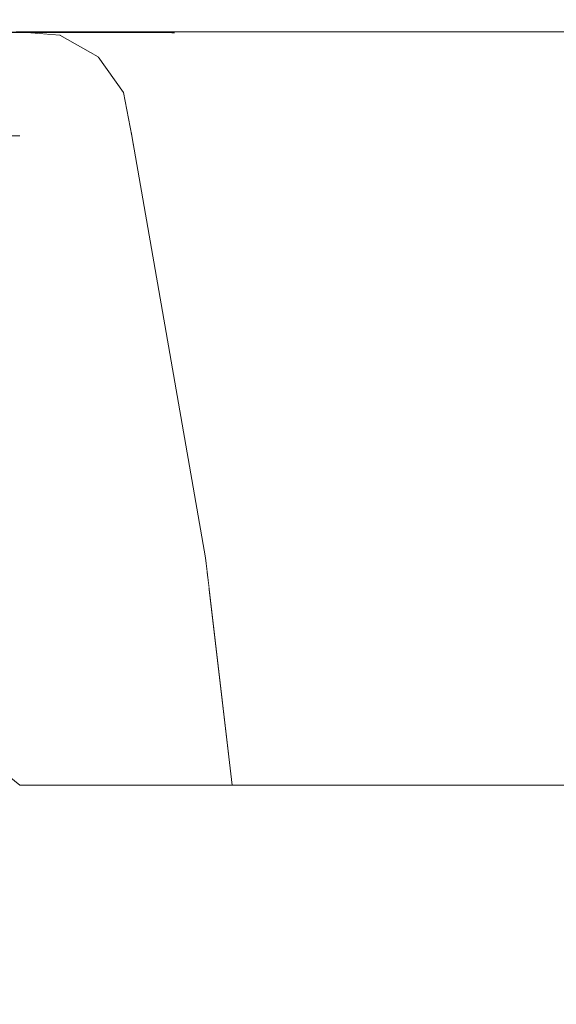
# Model space of a CAD drawing. Header units: millimetres. Extents: x 58537 to 97688, y -8921 to 14216.
# Tile 167 of 189: x 68663 to 68685, y 6590 to 6630. Entities that reach past the tile are written whole.
import ezdxf

# ---------------------------------------------------------------- set-up
doc = ezdxf.new("R2010")
doc.units = ezdxf.units.MM
doc.header["$MEASUREMENT"] = 0
doc.linetypes.add('Wipeout_Contour', pattern=[1000, 0, -1000])
doc.layers.add('Nowe_A-Armatura', color=7, linetype='Continuous')
doc.layers.add('Nowe_A-Wymiary-Zewnętrzne', color=7, linetype='Continuous')
doc.layers.add('Nowe_A-Armatura_Nr_pióra__1', color=7, linetype='Continuous', lineweight=13)
doc.layers.add('Nowe_A-Wymiary-Zewnętrzne_Nr_pióra__46', color=5, linetype='Continuous', lineweight=15)
doc.layers.add('Nowe_A-Wymiary-Zewnętrzne_Nr_pióra__45', color=7, linetype='Continuous', lineweight=15, true_color=0x40a5ff)
doc.layers.add('Nowe_A-Wymiary-Zewnętrzne_Nr_pióra__85', color=7, linetype='Continuous', lineweight=13, true_color=0x80c2ff)
doc.styles.add('STYL_AUTOMATYCZNY_2', font='arial.ttf')
doc.dimstyles.new('STYL_AUTOMATYCZNY__1', dxfattribs={"dimtxt": 125, "dimasz": 47.5, "dimexe": 0.18, "dimexo": 20, "dimgap": 0, "dimtad": 1, "dimdec": 1, "dimlfac": 0.1, "dimzin": 0, "dimdsep": 46, "dimtxsty": 'STYL_AUTOMATYCZNY_2', "dimblk": 'ARROWHEAD_11', "dimblk1": 'ARROWHEAD_11', "dimblk2": 'ARROWHEAD_11', "dimcen": 0.09, "dimclrd": 256, "dimclre": 256, "dimclrt": 5, "dimadec": 1, "dimazin": 0, "dimtfac": 1, "dimtdec": 4, "dimtmove": 0, "dimatfit": 3, "dimfxl": 0, "dimtolj": 1, "dimtzin": 0, "dimarcsym": 0})

# ---------------------------------------------------------------- blocks, each defined once
blk = doc.blocks.new('ElemPrzekroju_255')
at = {"color": 254, "linetype": 'Wipeout_Contour', "lineweight": 0, "ltscale": 206962.683622}
blk.add_wipeout([(68669.13, 6629.96), (68667.225, 6629.961), (68668.5, 6629.85)], dxfattribs=at).dxf.layer = 'Nowe_A-Armatura'
at = {"color": 254, "linetype": 'Wipeout_Contour', "lineweight": 0, "ltscale": 207011.03154}
blk.add_wipeout([(68680.635, 6629.998), (68682.049, 6629.85), (68690.212, 6629.998)], dxfattribs=at).dxf.layer = 'Nowe_A-Armatura'
at = {"color": 254, "linetype": 'Wipeout_Contour', "lineweight": 0, "ltscale": 206957.930866}
blk.add_wipeout([(68666.908, 6629.961), (68665.943, 6629.962), (68667.28, 6629.85)], dxfattribs=at).dxf.layer = 'Nowe_A-Armatura'
at = {"color": 254, "linetype": 'Wipeout_Contour', "lineweight": 0, "ltscale": 206966.518653}
blk.add_wipeout([(68668.5, 6629.85), (68670.79, 6629.85), (68669.13, 6629.96)], dxfattribs=at).dxf.layer = 'Nowe_A-Armatura'
at = {"color": 254, "linetype": 'Wipeout_Contour', "lineweight": 0, "ltscale": 206987.325652}
blk.add_wipeout([(68673.506, 6629.998), (68675.09, 6629.85), (68680.561, 6629.998)], dxfattribs=at).dxf.layer = 'Nowe_A-Armatura'
at = {"color": 254, "linetype": 'Wipeout_Contour', "lineweight": 0, "ltscale": 276030.209412}
blk.add_wipeout([(68682.049, 6629.85), (68691.48, 6629.85), (68690.312, 6629.998), (68690.212, 6629.998)], dxfattribs=at).dxf.layer = 'Nowe_A-Armatura'
at = {"color": 254, "linetype": 'Wipeout_Contour', "lineweight": 0, "ltscale": 206967.02794}
blk.add_wipeout([(68670.79, 6629.85), (68668.5, 6629.85), (68670.04, 6628.95)], dxfattribs=at).dxf.layer = 'Nowe_A-Armatura'
at = {"color": 254, "linetype": 'Wipeout_Contour', "lineweight": 0, "ltscale": 207015.192617}
blk.add_wipeout([(68682.049, 6629.85), (68683.689, 6628.95), (68691.48, 6629.85)], dxfattribs=at).dxf.layer = 'Nowe_A-Armatura'
at = {"color": 254, "linetype": 'Wipeout_Contour', "lineweight": 0, "ltscale": 275947.753564}
blk.add_wipeout([(68666.908, 6629.961), (68667.28, 6629.85), (68668.5, 6629.85), (68667.225, 6629.961)], dxfattribs=at).dxf.layer = 'Nowe_A-Armatura'
at = {"color": 254, "linetype": 'Wipeout_Contour', "lineweight": 0, "ltscale": 206971.035098}
blk.add_wipeout([(68670.04, 6628.95), (68672.36, 6628.95), (68670.79, 6629.85)], dxfattribs=at).dxf.layer = 'Nowe_A-Armatura'
at = {"color": 254, "linetype": 'Wipeout_Contour', "lineweight": 0, "ltscale": 275994.814559}
blk.add_wipeout([(68680.561, 6629.998), (68675.09, 6629.85), (68682.049, 6629.85), (68680.635, 6629.998)], dxfattribs=at).dxf.layer = 'Nowe_A-Armatura'
at = {"color": 254, "linetype": 'Wipeout_Contour', "lineweight": 0, "ltscale": 207025.086738}
blk.add_wipeout([(68683.689, 6628.95), (68692.85, 6628.95), (68691.48, 6629.85)], dxfattribs=at).dxf.layer = 'Nowe_A-Armatura'
at = {"color": 254, "linetype": 'Wipeout_Contour', "lineweight": 0, "ltscale": 206962.260446}
blk.add_wipeout([(68668.86, 6628.95), (68668.5, 6629.85), (68667.28, 6629.85)], dxfattribs=at).dxf.layer = 'Nowe_A-Armatura'
at = {"color": 254, "linetype": 'Wipeout_Contour', "lineweight": 0, "ltscale": 206991.957415}
blk.add_wipeout([(68675.09, 6629.85), (68676.81, 6628.95), (68682.049, 6629.85)], dxfattribs=at).dxf.layer = 'Nowe_A-Armatura'
at = {"color": 254, "linetype": 'Wipeout_Contour', "lineweight": 0, "ltscale": 206965.360986}
blk.add_wipeout([(68668.5, 6629.85), (68668.86, 6628.95), (68670.04, 6628.95)], dxfattribs=at).dxf.layer = 'Nowe_A-Armatura'
at = {"color": 254, "linetype": 'Wipeout_Contour', "lineweight": 0, "ltscale": 206999.822941}
blk.add_wipeout([(68682.049, 6629.85), (68676.81, 6628.95), (68683.689, 6628.95)], dxfattribs=at).dxf.layer = 'Nowe_A-Armatura'
at = {"color": 254, "linetype": 'Wipeout_Contour', "lineweight": 0, "ltscale": 275963.639133}
blk.add_wipeout([(68673.32, 6629.998), (68669.13, 6629.96), (68670.79, 6629.85), (68673.461, 6629.998)], dxfattribs=at).dxf.layer = 'Nowe_A-Armatura'
at = {"color": 254, "linetype": 'Wipeout_Contour', "lineweight": 0, "ltscale": 207019.208295}
blk.add_wipeout([(68683.689, 6628.95), (68684.999, 6627.47), (68692.85, 6628.95)], dxfattribs=at).dxf.layer = 'Nowe_A-Armatura'
at = {"color": 254, "linetype": 'Wipeout_Contour', "lineweight": 0, "ltscale": 275969.772278}
blk.add_wipeout([(68670.79, 6629.85), (68675.09, 6629.85), (68673.506, 6629.998), (68673.461, 6629.998)], dxfattribs=at).dxf.layer = 'Nowe_A-Armatura'
at = {"color": 254, "linetype": 'Wipeout_Contour', "lineweight": 0, "ltscale": 206996.364137}
blk.add_wipeout([(68676.81, 6628.95), (68678.139, 6627.47), (68683.689, 6628.95)], dxfattribs=at).dxf.layer = 'Nowe_A-Armatura'
at = {"color": 254, "linetype": 'Wipeout_Contour', "lineweight": 0, "ltscale": 206976.202654}
blk.add_wipeout([(68672.36, 6628.95), (68675.09, 6629.85), (68670.79, 6629.85)], dxfattribs=at).dxf.layer = 'Nowe_A-Armatura'
at = {"color": 254, "linetype": 'Wipeout_Contour', "lineweight": 0, "ltscale": 207003.665142}
blk.add_wipeout([(68683.689, 6628.95), (68678.14, 6627.47), (68684.999, 6627.47)], dxfattribs=at).dxf.layer = 'Nowe_A-Armatura'
at = {"color": 254, "linetype": 'Wipeout_Contour', "lineweight": 0, "ltscale": 206981.765014}
blk.add_wipeout([(68675.09, 6629.85), (68672.36, 6628.95), (68676.81, 6628.95)], dxfattribs=at).dxf.layer = 'Nowe_A-Armatura'
at = {"color": 254, "linetype": 'Wipeout_Contour', "lineweight": 0, "ltscale": 344926.918931}
blk.add_wipeout([(68662.69, 6629.998), (68659.922, 6629.966), (68669.13, 6629.96), (68673.32, 6629.998), (68664.893, 6629.998)], dxfattribs=at).dxf.layer = 'Nowe_A-Armatura'
at = {"color": 254, "linetype": 'Wipeout_Contour', "lineweight": 0, "ltscale": 206971.072406}
blk.add_wipeout([(68670.04, 6628.95), (68671.09, 6627.47), (68672.36, 6628.95)], dxfattribs=at).dxf.layer = 'Nowe_A-Armatura'
at = {"color": 254, "linetype": 'Wipeout_Contour', "lineweight": 0, "ltscale": 206952.580981}
blk.add_wipeout([(68664.119, 6629.963), (68665.5, 6629.85), (68665.192, 6629.962)], dxfattribs=at).dxf.layer = 'Nowe_A-Armatura'
at = {"color": 254, "linetype": 'Wipeout_Contour', "lineweight": 0, "ltscale": 206965.980356}
blk.add_wipeout([(68669.92, 6627.47), (68670.04, 6628.95), (68668.86, 6628.95)], dxfattribs=at).dxf.layer = 'Nowe_A-Armatura'
at = {"color": 254, "linetype": 'Wipeout_Contour', "lineweight": 0, "ltscale": 206974.191958}
blk.add_wipeout([(68671.09, 6627.47), (68673.49, 6627.47), (68672.36, 6628.95)], dxfattribs=at).dxf.layer = 'Nowe_A-Armatura'
at = {"color": 254, "linetype": 'Wipeout_Contour', "lineweight": 0, "ltscale": 206948.939974}
blk.add_wipeout([(68662.978, 6629.964), (68664.36, 6629.85), (68663.192, 6629.964)], dxfattribs=at).dxf.layer = 'Nowe_A-Armatura'
at = {"color": 254, "linetype": 'Wipeout_Contour', "lineweight": 0, "ltscale": 275941.081247}
blk.add_wipeout([(68665.192, 6629.962), (68665.5, 6629.85), (68666.92, 6629.85), (68665.55, 6629.962)], dxfattribs=at).dxf.layer = 'Nowe_A-Armatura'
at = {"color": 254, "linetype": 'Wipeout_Contour', "lineweight": 0, "ltscale": 206968.753831}
blk.add_wipeout([(68670.04, 6628.95), (68669.92, 6627.47), (68671.09, 6627.47)], dxfattribs=at).dxf.layer = 'Nowe_A-Armatura'
at = {"color": 254, "linetype": 'Wipeout_Contour', "lineweight": 0, "ltscale": 206980.397717}
blk.add_wipeout([(68673.49, 6627.47), (68676.81, 6628.95), (68672.36, 6628.95)], dxfattribs=at).dxf.layer = 'Nowe_A-Armatura'
at = {"color": 254, "linetype": 'Wipeout_Contour', "lineweight": 0, "ltscale": 275932.957865}
blk.add_wipeout([(68663.192, 6629.964), (68664.36, 6629.85), (68664.65, 6629.85), (68663.263, 6629.964)], dxfattribs=at).dxf.layer = 'Nowe_A-Armatura'
at = {"color": 254, "linetype": 'Wipeout_Contour', "lineweight": 0, "ltscale": 206957.018239}
blk.add_wipeout([(68667.08, 6628.95), (68666.92, 6629.85), (68665.5, 6629.85)], dxfattribs=at).dxf.layer = 'Nowe_A-Armatura'
at = {"color": 254, "linetype": 'Wipeout_Contour', "lineweight": 0, "ltscale": 206985.454813}
blk.add_wipeout([(68676.81, 6628.95), (68673.49, 6627.47), (68678.14, 6627.47)], dxfattribs=at).dxf.layer = 'Nowe_A-Armatura'
at = {"color": 254, "linetype": 'Wipeout_Contour', "lineweight": 0, "ltscale": 206953.212283}
blk.add_wipeout([(68664.65, 6629.85), (68664.36, 6629.85), (68665.95, 6628.95)], dxfattribs=at).dxf.layer = 'Nowe_A-Armatura'
at = {"color": 254, "linetype": 'Wipeout_Contour', "lineweight": 0, "ltscale": 206960.615548}
blk.add_wipeout([(68666.92, 6629.85), (68667.08, 6628.95), (68668.5, 6628.95)], dxfattribs=at).dxf.layer = 'Nowe_A-Armatura'
at = {"color": 254, "linetype": 'Wipeout_Contour', "lineweight": 0, "ltscale": 206954.253608}
blk.add_wipeout([(68666.23, 6628.95), (68664.65, 6629.85), (68665.95, 6628.95)], dxfattribs=at).dxf.layer = 'Nowe_A-Armatura'
at = {"color": 254, "linetype": 'Wipeout_Contour', "lineweight": 0, "ltscale": 206949.915578}
blk.add_wipeout([(68663.263, 6629.964), (68664.65, 6629.85), (68663.91, 6629.963)], dxfattribs=at).dxf.layer = 'Nowe_A-Armatura'
at = {"color": 254, "linetype": 'Wipeout_Contour', "lineweight": 0, "ltscale": 275935.910049}
blk.add_wipeout([(68663.91, 6629.963), (68664.65, 6629.85), (68665.5, 6629.85), (68664.119, 6629.963)], dxfattribs=at).dxf.layer = 'Nowe_A-Armatura'
at = {"color": 254, "linetype": 'Wipeout_Contour', "lineweight": 0, "ltscale": 275930.896712}
blk.add_wipeout([(68662.978, 6629.964), (68662.69, 6629.964), (68662.69, 6629.85), (68664.36, 6629.85)], dxfattribs=at).dxf.layer = 'Nowe_A-Armatura'
at = {"color": 254, "linetype": 'Wipeout_Contour', "lineweight": 0, "ltscale": 206954.271771}
blk.add_wipeout([(68664.65, 6629.85), (68666.23, 6628.95), (68665.5, 6629.85)], dxfattribs=at).dxf.layer = 'Nowe_A-Armatura'
at = {"color": 254, "linetype": 'Wipeout_Contour', "lineweight": 0, "ltscale": 206956.583534}
blk.add_wipeout([(68667.08, 6628.95), (68665.5, 6629.85), (68666.23, 6628.95)], dxfattribs=at).dxf.layer = 'Nowe_A-Armatura'
at = {"color": 254, "linetype": 'Wipeout_Contour', "lineweight": 0, "ltscale": 206956.629935}
blk.add_wipeout([(68665.851, 6629.962), (68665.55, 6629.962), (68666.92, 6629.85)], dxfattribs=at).dxf.layer = 'Nowe_A-Armatura'
at = {"color": 254, "linetype": 'Wipeout_Contour', "lineweight": 0, "ltscale": 206957.026135}
blk.add_wipeout([(68666.23, 6628.95), (68665.95, 6628.95), (68667.01, 6627.47)], dxfattribs=at).dxf.layer = 'Nowe_A-Armatura'
at = {"color": 254, "linetype": 'Wipeout_Contour', "lineweight": 0, "ltscale": 275943.475372}
blk.add_wipeout([(68665.943, 6629.962), (68665.851, 6629.962), (68666.92, 6629.85), (68667.28, 6629.85)], dxfattribs=at).dxf.layer = 'Nowe_A-Armatura'
at = {"color": 254, "linetype": 'Wipeout_Contour', "lineweight": 0, "ltscale": 206957.652139}
blk.add_wipeout([(68667.29, 6627.47), (68666.23, 6628.95), (68667.01, 6627.47)], dxfattribs=at).dxf.layer = 'Nowe_A-Armatura'
at = {"color": 254, "linetype": 'Wipeout_Contour', "lineweight": 0, "ltscale": 206957.894362}
blk.add_wipeout([(68666.23, 6628.95), (68667.29, 6627.47), (68667.08, 6628.95)], dxfattribs=at).dxf.layer = 'Nowe_A-Armatura'
at = {"color": 254, "linetype": 'Wipeout_Contour', "lineweight": 0, "ltscale": 206960.158227}
blk.add_wipeout([(68668.14, 6627.47), (68667.08, 6628.95), (68667.29, 6627.47)], dxfattribs=at).dxf.layer = 'Nowe_A-Armatura'
at = {"color": 254, "linetype": 'Wipeout_Contour', "lineweight": 0, "ltscale": 206960.87121}
blk.add_wipeout([(68667.28, 6629.85), (68666.92, 6629.85), (68668.5, 6628.95)], dxfattribs=at).dxf.layer = 'Nowe_A-Armatura'
at = {"color": 254, "linetype": 'Wipeout_Contour', "lineweight": 0, "ltscale": 206958.460649}
blk.add_wipeout([(68667.29, 6627.47), (68667.01, 6627.47), (68667.35, 6625.67)], dxfattribs=at).dxf.layer = 'Nowe_A-Armatura'
at = {"color": 254, "linetype": 'Wipeout_Contour', "lineweight": 0, "ltscale": 206962.077864}
blk.add_wipeout([(68668.86, 6628.95), (68667.28, 6629.85), (68668.5, 6628.95)], dxfattribs=at).dxf.layer = 'Nowe_A-Armatura'
at = {"color": 254, "linetype": 'Wipeout_Contour', "lineweight": 0, "ltscale": 206959.467863}
blk.add_wipeout([(68667.64, 6625.67), (68667.29, 6627.47), (68667.35, 6625.67)], dxfattribs=at).dxf.layer = 'Nowe_A-Armatura'
at = {"color": 254, "linetype": 'Wipeout_Contour', "lineweight": 0, "ltscale": 207158.745116}
blk.add_wipeout([(68662.69, 6630), (68664.893, 6629.998), (68873.559, 6630)], dxfattribs=at).dxf.layer = 'Nowe_A-Armatura'
at = {"color": 254, "linetype": 'Wipeout_Contour', "lineweight": 0, "ltscale": 206960.283941}
blk.add_wipeout([(68668.14, 6627.47), (68667.29, 6627.47), (68667.64, 6625.67)], dxfattribs=at).dxf.layer = 'Nowe_A-Armatura'
at = {"color": 254, "linetype": 'Wipeout_Contour', "lineweight": 0, "ltscale": 275915.003956}
blk.add_wipeout([(68662.69, 6630), (68656.1, 6630), (68656.1, 6629.921), (68662.546, 6629.997)], dxfattribs=at).dxf.layer = 'Nowe_A-Armatura'
at = {"color": 254, "linetype": 'Wipeout_Contour', "lineweight": 0, "ltscale": 206961.033782}
blk.add_wipeout([(68667.64, 6625.67), (68668.49, 6625.67), (68668.14, 6627.47)], dxfattribs=at).dxf.layer = 'Nowe_A-Armatura'
at = {"color": 254, "linetype": 'Wipeout_Contour', "lineweight": 0, "ltscale": 206961.386233}
blk.add_wipeout([(68670.73, 6608.12), (68667.35, 6625.67), (68670.42, 6608.12)], dxfattribs=at).dxf.layer = 'Nowe_A-Armatura'
at = {"color": 254, "linetype": 'Wipeout_Contour', "lineweight": 0, "ltscale": 206961.216966}
blk.add_wipeout([(68667.64, 6625.67), (68667.35, 6625.67), (68670.73, 6608.12)], dxfattribs=at).dxf.layer = 'Nowe_A-Armatura'
at = {"color": 254, "linetype": 'Wipeout_Contour', "lineweight": 0, "ltscale": 206963.071868}
blk.add_wipeout([(68671.68, 6608.12), (68667.64, 6625.67), (68670.73, 6608.12)], dxfattribs=at).dxf.layer = 'Nowe_A-Armatura'
at = {"color": 254, "linetype": 'Wipeout_Contour', "lineweight": 0, "ltscale": 206963.173303}
blk.add_wipeout([(68668.49, 6625.67), (68667.64, 6625.67), (68671.68, 6608.12)], dxfattribs=at).dxf.layer = 'Nowe_A-Armatura'
at = {"color": 254, "linetype": 'Wipeout_Contour', "lineweight": 0, "ltscale": 206963.113772}
blk.add_wipeout([(68671.733, 6598.665), (68670.42, 6608.12), (68671.519, 6598.665)], dxfattribs=at).dxf.layer = 'Nowe_A-Armatura'
at = {"color": 254, "linetype": 'Wipeout_Contour', "lineweight": 0, "ltscale": 275951.68339}
blk.add_wipeout([(68670.73, 6608.12), (68670.42, 6608.12), (68671.733, 6598.665), (68671.877, 6598.665)], dxfattribs=at).dxf.layer = 'Nowe_A-Armatura'
at = {"color": 254, "linetype": 'Wipeout_Contour', "lineweight": 0, "ltscale": 206964.757782}
blk.add_wipeout([(68670.73, 6608.12), (68671.877, 6598.665), (68672.521, 6598.665)], dxfattribs=at).dxf.layer = 'Nowe_A-Armatura'
at = {"color": 254, "linetype": 'Wipeout_Contour', "lineweight": 0, "ltscale": 275954.686683}
blk.add_wipeout([(68671.68, 6608.12), (68670.73, 6608.12), (68672.521, 6598.665), (68672.961, 6598.665)], dxfattribs=at).dxf.layer = 'Nowe_A-Armatura'
at = {"color": 254, "linetype": 'Wipeout_Contour', "lineweight": 0, "ltscale": 206969.565004}
blk.add_wipeout([(68673.56, 6608.11), (68669.9, 6625.67), (68673.27, 6608.12)], dxfattribs=at).dxf.layer = 'Nowe_A-Armatura'
at = {"color": 254, "linetype": 'Wipeout_Contour', "lineweight": 0, "ltscale": 206969.166591}
blk.add_wipeout([(68670.26, 6625.67), (68669.9, 6625.67), (68673.56, 6608.11)], dxfattribs=at).dxf.layer = 'Nowe_A-Armatura'
at = {"color": 254, "linetype": 'Wipeout_Contour', "lineweight": 0, "ltscale": 206966.034544}
blk.add_wipeout([(68669.92, 6627.47), (68669.56, 6627.47), (68669.9, 6625.67)], dxfattribs=at).dxf.layer = 'Nowe_A-Armatura'
at = {"color": 254, "linetype": 'Wipeout_Contour', "lineweight": 0, "ltscale": 206971.261284}
blk.add_wipeout([(68674.48, 6608.07), (68670.26, 6625.67), (68673.56, 6608.11)], dxfattribs=at).dxf.layer = 'Nowe_A-Armatura'
at = {"color": 254, "linetype": 'Wipeout_Contour', "lineweight": 0, "ltscale": 206971.430983}
blk.add_wipeout([(68670.26, 6625.67), (68674.48, 6608.07), (68671.44, 6625.67)], dxfattribs=at).dxf.layer = 'Nowe_A-Armatura'
at = {"color": 254, "linetype": 'Wipeout_Contour', "lineweight": 0, "ltscale": 206967.347139}
blk.add_wipeout([(68669.9, 6625.67), (68670.26, 6625.67), (68669.92, 6627.47)], dxfattribs=at).dxf.layer = 'Nowe_A-Armatura'
at = {"color": 254, "linetype": 'Wipeout_Contour', "lineweight": 0, "ltscale": 206972.382824}
blk.add_wipeout([(68674.983, 6598.665), (68673.27, 6608.12), (68674.771, 6598.665)], dxfattribs=at).dxf.layer = 'Nowe_A-Armatura'
at = {"color": 254, "linetype": 'Wipeout_Contour', "lineweight": 0, "ltscale": 206968.566626}
blk.add_wipeout([(68670.26, 6625.67), (68671.09, 6627.47), (68669.92, 6627.47)], dxfattribs=at).dxf.layer = 'Nowe_A-Armatura'
at = {"color": 254, "linetype": 'Wipeout_Contour', "lineweight": 0, "ltscale": 275963.824757}
blk.add_wipeout([(68673.27, 6608.12), (68674.983, 6598.665), (68675.117, 6598.665), (68673.56, 6608.11)], dxfattribs=at).dxf.layer = 'Nowe_A-Armatura'
at = {"color": 254, "linetype": 'Wipeout_Contour', "lineweight": 0, "ltscale": 206969.39977}
blk.add_wipeout([(68671.09, 6627.47), (68670.26, 6625.67), (68671.44, 6625.67)], dxfattribs=at).dxf.layer = 'Nowe_A-Armatura'
at = {"color": 254, "linetype": 'Wipeout_Contour', "lineweight": 0, "ltscale": 206973.838542}
blk.add_wipeout([(68675.671, 6598.665), (68673.56, 6608.11), (68675.117, 6598.665)], dxfattribs=at).dxf.layer = 'Nowe_A-Armatura'
at = {"color": 254, "linetype": 'Wipeout_Contour', "lineweight": 0, "ltscale": 206966.543297}
blk.add_wipeout([(68673.27, 6608.12), (68668.49, 6625.67), (68671.68, 6608.12)], dxfattribs=at).dxf.layer = 'Nowe_A-Armatura'
at = {"color": 254, "linetype": 'Wipeout_Contour', "lineweight": 0, "ltscale": 275966.576352}
blk.add_wipeout([(68673.56, 6608.11), (68675.671, 6598.665), (68676.098, 6598.665), (68674.48, 6608.07)], dxfattribs=at).dxf.layer = 'Nowe_A-Armatura'
at = {"color": 254, "linetype": 'Wipeout_Contour', "lineweight": 0, "ltscale": 206966.921349}
blk.add_wipeout([(68668.49, 6625.67), (68673.27, 6608.12), (68669.9, 6625.67)], dxfattribs=at).dxf.layer = 'Nowe_A-Armatura'
at = {"color": 254, "linetype": 'Wipeout_Contour', "lineweight": 0, "ltscale": 206963.554033}
blk.add_wipeout([(68668.49, 6625.67), (68669.56, 6627.47), (68668.14, 6627.47)], dxfattribs=at).dxf.layer = 'Nowe_A-Armatura'
at = {"color": 254, "linetype": 'Wipeout_Contour', "lineweight": 0, "ltscale": 206968.384552}
blk.add_wipeout([(68674.034, 6598.665), (68671.68, 6608.12), (68672.961, 6598.665)], dxfattribs=at).dxf.layer = 'Nowe_A-Armatura'
at = {"color": 254, "linetype": 'Wipeout_Contour', "lineweight": 0, "ltscale": 206964.526927}
blk.add_wipeout([(68669.56, 6627.47), (68668.49, 6625.67), (68669.9, 6625.67)], dxfattribs=at).dxf.layer = 'Nowe_A-Armatura'
at = {"color": 254, "linetype": 'Wipeout_Contour', "lineweight": 0, "ltscale": 275960.475458}
blk.add_wipeout([(68671.68, 6608.12), (68674.034, 6598.665), (68674.771, 6598.665), (68673.27, 6608.12)], dxfattribs=at).dxf.layer = 'Nowe_A-Armatura'
at = {"color": 254, "linetype": 'Wipeout_Contour', "lineweight": 0, "ltscale": 206961.055076}
blk.add_wipeout([(68668.14, 6627.47), (68668.5, 6628.95), (68667.08, 6628.95)], dxfattribs=at).dxf.layer = 'Nowe_A-Armatura'
at = {"color": 254, "linetype": 'Wipeout_Contour', "lineweight": 0, "ltscale": 206975.499777}
blk.add_wipeout([(68676.47, 6608.01), (68671.44, 6625.67), (68674.48, 6608.07)], dxfattribs=at).dxf.layer = 'Nowe_A-Armatura'
at = {"color": 254, "linetype": 'Wipeout_Contour', "lineweight": 0, "ltscale": 275934.504512}
blk.add_wipeout([(68670.565, 6606.868), (68662.69, 6607.54), (68662.69, 6598.665), (68671.519, 6598.665)], dxfattribs=at).dxf.layer = 'Nowe_A-Armatura'
at = {"color": 254, "linetype": 'Wipeout_Contour', "lineweight": 0, "ltscale": 206963.776006}
blk.add_wipeout([(68668.5, 6628.95), (68668.14, 6627.47), (68669.56, 6627.47)], dxfattribs=at).dxf.layer = 'Nowe_A-Armatura'
at = {"color": 254, "linetype": 'Wipeout_Contour', "lineweight": 0, "ltscale": 206976.804829}
blk.add_wipeout([(68673.88, 6625.67), (68671.44, 6625.67), (68676.47, 6608.01)], dxfattribs=at).dxf.layer = 'Nowe_A-Armatura'
at = {"color": 254, "linetype": 'Wipeout_Contour', "lineweight": 0, "ltscale": 206954.751212}
blk.add_wipeout([(68662.69, 6607.54), (68670.565, 6606.868), (68670.487, 6607.54)], dxfattribs=at).dxf.layer = 'Nowe_A-Armatura'
at = {"color": 254, "linetype": 'Wipeout_Contour', "lineweight": 0, "ltscale": 275896.887456}
blk.add_wipeout([(68649.56, 6589.56), (68662.69, 6589.56), (68662.69, 6598.665), (68658.624, 6601.973)], dxfattribs=at).dxf.layer = 'Nowe_A-Armatura'
at = {"color": 254, "linetype": 'Wipeout_Contour', "lineweight": 0, "ltscale": 206964.645246}
blk.add_wipeout([(68668.5, 6628.95), (68669.56, 6627.47), (68668.86, 6628.95)], dxfattribs=at).dxf.layer = 'Nowe_A-Armatura'
at = {"color": 254, "linetype": 'Wipeout_Contour', "lineweight": 0, "ltscale": 206973.438755}
blk.add_wipeout([(68671.09, 6627.47), (68671.44, 6625.67), (68673.49, 6627.47)], dxfattribs=at).dxf.layer = 'Nowe_A-Armatura'
at = {"color": 254, "linetype": 'Wipeout_Contour', "lineweight": 0, "ltscale": 206929.613522}
blk.add_wipeout([(68662.69, 6607.54), (68662.69, 6625.67), (68649.56, 6625.67)], dxfattribs=at).dxf.layer = 'Nowe_A-Armatura'
at = {"color": 254, "linetype": 'Wipeout_Contour', "lineweight": 0, "ltscale": 206977.366338}
blk.add_wipeout([(68674.48, 6608.07), (68676.098, 6598.665), (68677.18, 6598.665)], dxfattribs=at).dxf.layer = 'Nowe_A-Armatura'
at = {"color": 254, "linetype": 'Wipeout_Contour', "lineweight": 0, "ltscale": 206965.501135}
blk.add_wipeout([(68669.92, 6627.47), (68668.86, 6628.95), (68669.56, 6627.47)], dxfattribs=at).dxf.layer = 'Nowe_A-Armatura'
at = {"color": 254, "linetype": 'Wipeout_Contour', "lineweight": 0, "ltscale": 206975.255798}
blk.add_wipeout([(68671.44, 6625.67), (68673.88, 6625.67), (68673.49, 6627.47)], dxfattribs=at).dxf.layer = 'Nowe_A-Armatura'
at = {"color": 254, "linetype": 'Wipeout_Contour', "lineweight": 0, "ltscale": 344922.93949}
blk.add_wipeout([(68662.69, 6625.67), (68662.69, 6607.54), (68670.487, 6607.54), (68670.42, 6608.12), (68667.421, 6625.263)], dxfattribs=at).dxf.layer = 'Nowe_A-Armatura'
at = {"color": 254, "linetype": 'Wipeout_Contour', "lineweight": 0, "ltscale": 275972.873315}
blk.add_wipeout([(68674.48, 6608.07), (68677.18, 6598.665), (68678.111, 6598.665), (68676.47, 6608.01)], dxfattribs=at).dxf.layer = 'Nowe_A-Armatura'
at = {"color": 254, "linetype": 'Wipeout_Contour', "lineweight": 0, "ltscale": 206953.74561}
blk.add_wipeout([(68667.35, 6625.67), (68662.69, 6625.67), (68667.421, 6625.263)], dxfattribs=at).dxf.layer = 'Nowe_A-Armatura'
at = {"color": 254, "linetype": 'Wipeout_Contour', "lineweight": 0, "ltscale": 206984.182902}
blk.add_wipeout([(68680.56, 6607.93), (68673.88, 6625.67), (68676.47, 6608.01)], dxfattribs=at).dxf.layer = 'Nowe_A-Armatura'
at = {"color": 254, "linetype": 'Wipeout_Contour', "lineweight": 0, "ltscale": 206932.375153}
blk.add_wipeout([(68662.69, 6625.67), (68656.1, 6627.47), (68656.1, 6625.67)], dxfattribs=at).dxf.layer = 'Nowe_A-Armatura'
at = {"color": 254, "linetype": 'Wipeout_Contour', "lineweight": 0, "ltscale": 206987.808655}
blk.add_wipeout([(68673.88, 6625.67), (68680.56, 6607.93), (68678.64, 6625.67)], dxfattribs=at).dxf.layer = 'Nowe_A-Armatura'
at = {"color": 254, "linetype": 'Wipeout_Contour', "lineweight": 0, "ltscale": 206938.208286}
blk.add_wipeout([(68662.69, 6625.67), (68662.69, 6627.47), (68656.1, 6627.47)], dxfattribs=at).dxf.layer = 'Nowe_A-Armatura'
at = {"color": 254, "linetype": 'Wipeout_Contour', "lineweight": 0, "ltscale": 206982.946548}
blk.add_wipeout([(68673.88, 6625.67), (68678.14, 6627.47), (68673.49, 6627.47)], dxfattribs=at).dxf.layer = 'Nowe_A-Armatura'
at = {"color": 254, "linetype": 'Wipeout_Contour', "lineweight": 0, "ltscale": 206984.432077}
blk.add_wipeout([(68676.47, 6608.01), (68678.111, 6598.665), (68680.13, 6598.665)], dxfattribs=at).dxf.layer = 'Nowe_A-Armatura'
at = {"color": 254, "linetype": 'Wipeout_Contour', "lineweight": 0, "ltscale": 275935.85237}
blk.add_wipeout([(68667.016, 6627.433), (68662.69, 6627.47), (68662.69, 6625.67), (68667.35, 6625.67)], dxfattribs=at).dxf.layer = 'Nowe_A-Armatura'
at = {"color": 254, "linetype": 'Wipeout_Contour', "lineweight": 0, "ltscale": 206986.996479}
blk.add_wipeout([(68678.14, 6627.47), (68673.88, 6625.67), (68678.64, 6625.67)], dxfattribs=at).dxf.layer = 'Nowe_A-Armatura'
at = {"color": 254, "linetype": 'Wipeout_Contour', "lineweight": 0, "ltscale": 275985.694842}
blk.add_wipeout([(68676.47, 6608.01), (68680.13, 6598.665), (68682.069, 6598.665), (68680.56, 6607.93)], dxfattribs=at).dxf.layer = 'Nowe_A-Armatura'
at = {"layer": 'Nowe_A-Armatura_Nr_pióra__1', "color": 7, "linetype": 'Continuous', "lineweight": 13}
for p, q in [((68662.69, 6625.67), (68649.56, 6625.67)), ((68667.35, 6625.67), (68670.42, 6608.12))]:
    blk.add_line(p, q, dxfattribs=at)
at = {"color": 254, "linetype": 'Wipeout_Contour', "lineweight": 0, "ltscale": 206953.545743}
blk.add_wipeout([(68667.01, 6627.47), (68662.69, 6627.47), (68667.016, 6627.433)], dxfattribs=at).dxf.layer = 'Nowe_A-Armatura'
at = {"color": 254, "linetype": 'Wipeout_Contour', "lineweight": 0, "ltscale": 206999.114347}
blk.add_wipeout([(68686.58, 6607.85), (68678.64, 6625.67), (68680.56, 6607.93)], dxfattribs=at).dxf.layer = 'Nowe_A-Armatura'
at = {"color": 254, "linetype": 'Wipeout_Contour', "lineweight": 0, "ltscale": 206932.863204}
blk.add_wipeout([(68662.69, 6627.47), (68656.1, 6628.95), (68656.1, 6627.47)], dxfattribs=at).dxf.layer = 'Nowe_A-Armatura'
at = {"color": 254, "linetype": 'Wipeout_Contour', "lineweight": 0, "ltscale": 207005.217623}
blk.add_wipeout([(68678.64, 6625.67), (68686.58, 6607.85), (68685.51, 6625.67)], dxfattribs=at).dxf.layer = 'Nowe_A-Armatura'
at = {"color": 254, "linetype": 'Wipeout_Contour', "lineweight": 0, "ltscale": 206938.665642}
blk.add_wipeout([(68662.69, 6627.47), (68662.69, 6628.95), (68656.1, 6628.95)], dxfattribs=at).dxf.layer = 'Nowe_A-Armatura'
at = {"color": 254, "linetype": 'Wipeout_Contour', "lineweight": 0, "ltscale": 206999.152245}
blk.add_wipeout([(68678.14, 6627.47), (68678.64, 6625.67), (68684.999, 6627.47)], dxfattribs=at).dxf.layer = 'Nowe_A-Armatura'
at = {"color": 254, "linetype": 'Wipeout_Contour', "lineweight": 0, "ltscale": 206997.318831}
blk.add_wipeout([(68684.933, 6598.665), (68680.56, 6607.93), (68682.069, 6598.665)], dxfattribs=at).dxf.layer = 'Nowe_A-Armatura'
at = {"color": 254, "linetype": 'Wipeout_Contour', "lineweight": 0, "ltscale": 275935.269641}
blk.add_wipeout([(68662.69, 6627.47), (68667.01, 6627.47), (68665.966, 6628.927), (68662.69, 6628.95)], dxfattribs=at).dxf.layer = 'Nowe_A-Armatura'
at = {"color": 254, "linetype": 'Wipeout_Contour', "lineweight": 0, "ltscale": 207005.370361}
blk.add_wipeout([(68684.999, 6627.47), (68678.64, 6625.67), (68685.51, 6625.67)], dxfattribs=at).dxf.layer = 'Nowe_A-Armatura'
at = {"color": 254, "linetype": 'Wipeout_Contour', "lineweight": 0, "ltscale": 276006.211536}
blk.add_wipeout([(68686.58, 6607.85), (68680.56, 6607.93), (68684.933, 6598.665), (68687.828, 6598.665)], dxfattribs=at).dxf.layer = 'Nowe_A-Armatura'
at = {"layer": 'Nowe_A-Armatura_Nr_pióra__1', "color": 7, "linetype": 'Continuous', "lineweight": 13}
blk.add_line((68667.01, 6627.47), (68667.35, 6625.67), dxfattribs=at)
at = {"color": 254, "linetype": 'Wipeout_Contour', "lineweight": 0, "ltscale": 206951.876359}
blk.add_wipeout([(68662.69, 6628.95), (68665.966, 6628.927), (68665.95, 6628.95)], dxfattribs=at).dxf.layer = 'Nowe_A-Armatura'
at = {"color": 254, "linetype": 'Wipeout_Contour', "lineweight": 0, "ltscale": 276440.005884}
blk.add_wipeout([(68662.69, 6589.56), (68873.559, 6589.56), (68873.559, 6598.665), (68769.474, 6598.665)], dxfattribs=at).dxf.layer = 'Nowe_A-Armatura'
at = {"color": 254, "linetype": 'Wipeout_Contour', "lineweight": 0, "ltscale": 206933.234127}
blk.add_wipeout([(68662.69, 6628.95), (68656.1, 6629.85), (68656.1, 6628.95)], dxfattribs=at).dxf.layer = 'Nowe_A-Armatura'
at = {"color": 254, "linetype": 'Wipeout_Contour', "lineweight": 0, "ltscale": 207043.076339}
blk.add_wipeout([(68662.69, 6589.56), (68769.474, 6598.665), (68662.69, 6598.665)], dxfattribs=at).dxf.layer = 'Nowe_A-Armatura'
at = {"layer": 'Nowe_A-Armatura_Nr_pióra__1', "color": 7, "linetype": 'Continuous', "lineweight": 13}
blk.add_line((68670.42, 6608.12), (68671.519, 6598.665), dxfattribs=at)
at = {"layer": 'Nowe_A-Armatura_Nr_pióra__1', "color": 7, "linetype": 'Continuous', "lineweight": 13, "flags": 128}
for points in [[(68640.323, 6625.67), (68644.501, 6618.527), (68649.56, 6609.878), (68650.52, 6608.867), (68651.782, 6607.54), (68658.624, 6601.973), (68662.69, 6598.665)], [(68662.69, 6598.665), (68769.474, 6598.665), (68873.559, 6598.665), (68881.945, 6599.175), (68889.062, 6599.763), (68903.831, 6607.54), (68904.808, 6608.218), (68918.145, 6625.67)]]:
    blk.add_lwpolyline(points, dxfattribs=at)
at = {"color": 254, "linetype": 'Wipeout_Contour', "lineweight": 0, "ltscale": 206938.980856}
blk.add_wipeout([(68662.69, 6628.95), (68662.69, 6629.85), (68656.1, 6629.85)], dxfattribs=at).dxf.layer = 'Nowe_A-Armatura'
at = {"color": 254, "linetype": 'Wipeout_Contour', "lineweight": 0, "ltscale": 275933.328928}
blk.add_wipeout([(68662.69, 6629.85), (68662.69, 6628.95), (68665.95, 6628.95), (68664.372, 6629.843)], dxfattribs=at).dxf.layer = 'Nowe_A-Armatura'
at = {"layer": 'Nowe_A-Armatura_Nr_pióra__1', "color": 7, "linetype": 'Continuous', "lineweight": 13}
blk.add_line((68665.95, 6628.95), (68667.01, 6627.47), dxfattribs=at)
at = {"color": 254, "linetype": 'Wipeout_Contour', "lineweight": 0, "ltscale": 206948.974239}
blk.add_wipeout([(68664.36, 6629.85), (68662.69, 6629.85), (68664.374, 6629.843)], dxfattribs=at).dxf.layer = 'Nowe_A-Armatura'
at = {"layer": 'Nowe_A-Armatura_Nr_pióra__1', "color": 7, "linetype": 'Continuous', "lineweight": 13}
for p, q in [((68669.13, 6629.96), (68659.881, 6629.965)), ((68662.983, 6629.963), (68664.36, 6629.85)), ((68664.36, 6629.85), (68665.95, 6628.95))]:
    blk.add_line(p, q, dxfattribs=at)
at = {"layer": 'Nowe_A-Armatura_Nr_pióra__1', "color": 7, "linetype": 'Continuous', "lineweight": 13, "flags": 128}
blk.add_lwpolyline([(68916.544, 6627.47), (68913.869, 6628.287), (68911.696, 6628.95), (68909.664, 6629.203), (68905.29, 6629.748), (68904.451, 6629.802), (68903.715, 6629.85), (68896.533, 6629.917), (68889.47, 6629.983), (68887.822, 6629.984), (68873.559, 6629.998), (68664.893, 6629.998), (68662.69, 6629.998), (68662.546, 6629.997), (68656.1, 6629.921), (68651.735, 6629.85), (68649.56, 6629.606), (68644.942, 6628.95), (68643.1, 6628.309), (68641.134, 6627.47)], dxfattribs=at)
blk = doc.blocks.new('*D980')
at = {"layer": 'Nowe_A-Wymiary-Zewnętrzne_Nr_pióra__45', "linetype": 'Continuous', "lineweight": 15, "true_color": 0x40a5ff}
for points in [[(66433.999, 8320), (66434.951, 8315.216), (66437.66, 8311.161), (66441.716, 8308.452), (66446.499, 8307.5), (66451.283, 8308.452), (66455.338, 8311.161), (66458.048, 8315.216), (66458.999, 8320), (66458.048, 8324.784), (66455.338, 8328.839), (66451.283, 8331.548), (66446.499, 8332.5), (66441.716, 8331.548), (66437.66, 8328.839), (66434.951, 8324.784)], [(66433.999, 5780), (66434.951, 5775.216), (66437.66, 5771.161), (66441.716, 5768.452), (66446.499, 5767.5), (66451.283, 5768.452), (66455.338, 5771.161), (66458.048, 5775.216), (66458.999, 5780), (66458.048, 5784.784), (66455.338, 5788.839), (66451.283, 5791.548), (66446.499, 5792.5), (66441.716, 5791.548), (66437.66, 5788.839), (66434.951, 5784.784)]]:
    blk.add_hatch(color=161, dxfattribs=at).paths.add_polyline_path(points)
at = {"layer": 'Nowe_A-Wymiary-Zewnętrzne_Nr_pióra__45', "color": 161, "linetype": 'Continuous', "lineweight": 15, "true_color": 0x40a5ff}
for centre in [(66446.499, 8320), (66446.499, 5780)]:
    blk.add_circle(centre, 12.5, dxfattribs=at)
at = {"layer": 'Nowe_A-Wymiary-Zewnętrzne_Nr_pióra__85', "color": 151, "linetype": 'Continuous', "lineweight": 13, "true_color": 0x80c2ff}
for p, q in [((66446.499, 5792.5), (66446.499, 8307.5)), ((66433.999, 5780), (66399.624, 5780)), ((66493.374, 5780), (66458.999, 5780))]:
    blk.add_line(p, q, dxfattribs=at)
at = {"layer": 'Nowe_A-Wymiary-Zewnętrzne_Nr_pióra__46', "color": 5, "lineweight": 15, "char_height": 125, "attachment_point": 7, "rotation": 90, "style": 'STYL_AUTOMATYCZNY_2'}
for s, insert in [('\\A1;{\\pql;\\fArial|b0|i0|c238|p0;\\W1.000000;21,0}', (66421.499, 7973.85)), ('\\A1;{\\pql;\\fArial|b0|i0|c238|p0;\\W1.000000;254,0}', (66421.499, 6835.505)), ('\\A1;{\\pql;\\fArial|b0|i0|c238|p0;\\W1.000000;14,0}', (66421.499, 5792.5))]:
    blk.add_mtext(s, dxfattribs=dict(at, insert=insert))
blk = doc.blocks.new('ARROWHEAD_11')
at = {"color": 0, "linetype": 'Continuous', "lineweight": 0}
blk.add_line((0, 0), (-1, 0), dxfattribs=at)
at = {"color": 0, "linetype": 'Continuous', "lineweight": 0, "const_width": 0.25, "flags": 128}
blk.add_lwpolyline([(-0.125, 0, 1), (0.125, 0, 1)], format="xyb", close=True, dxfattribs=at)
blk = doc.blocks.new('*D1021')
at = {"layer": 'Nowe_A-Wymiary-Zewnętrzne_Nr_pióra__45', "linetype": 'Continuous', "lineweight": 15, "true_color": 0x40a5ff}
for points in [[(93173.538, 7980), (93174.489, 7975.216), (93177.199, 7971.161), (93181.254, 7968.452), (93186.038, 7967.5), (93190.822, 7968.452), (93194.877, 7971.161), (93197.586, 7975.216), (93198.538, 7980), (93197.586, 7984.784), (93194.877, 7988.839), (93190.822, 7991.548), (93186.038, 7992.5), (93181.254, 7991.548), (93177.199, 7988.839), (93174.489, 7984.784)], [(93173.538, 5780), (93174.489, 5775.216), (93177.199, 5771.161), (93181.254, 5768.452), (93186.038, 5767.5), (93190.822, 5768.452), (93194.877, 5771.161), (93197.586, 5775.216), (93198.538, 5780), (93197.586, 5784.784), (93194.877, 5788.839), (93190.822, 5791.548), (93186.038, 5792.5), (93181.254, 5791.548), (93177.199, 5788.839), (93174.489, 5784.784)]]:
    blk.add_hatch(color=161, dxfattribs=at).paths.add_polyline_path(points)
at = {"layer": 'Nowe_A-Wymiary-Zewnętrzne_Nr_pióra__45', "color": 161, "linetype": 'Continuous', "lineweight": 15, "true_color": 0x40a5ff}
for centre in [(93186.038, 7980), (93186.038, 5780)]:
    blk.add_circle(centre, 12.5, dxfattribs=at)
at = {"layer": 'Nowe_A-Wymiary-Zewnętrzne_Nr_pióra__85', "color": 151, "linetype": 'Continuous', "lineweight": 13, "true_color": 0x80c2ff}
for p, q in [((93173.538, 7980), (93139.163, 7980)), ((93232.913, 7980), (93198.538, 7980)), ((93186.038, 5792.5), (93186.038, 7967.5)), ((93173.538, 5780), (93139.163, 5780)), ((93232.913, 5780), (93198.538, 5780))]:
    blk.add_line(p, q, dxfattribs=at)
at = {"layer": 'Nowe_A-Wymiary-Zewnętrzne_Nr_pióra__46', "color": 5, "lineweight": 15, "char_height": 125, "attachment_point": 7, "rotation": 90, "style": 'STYL_AUTOMATYCZNY_2'}
for s, insert in [('\\A1;{\\pql;\\fArial|b0|i0|c238|p0;\\W1.000000;220,0}', (93161.038, 6832.33)), ('\\A1;{\\pql;\\fArial|b0|i0|c238|p0;\\W1.000000;14,0}', (93161.038, 5792.5))]:
    blk.add_mtext(s, dxfattribs=dict(at, insert=insert))
blk = doc.blocks.new('*D1027')
at = {"layer": 'Nowe_A-Wymiary-Zewnętrzne_Nr_pióra__45', "linetype": 'Continuous', "lineweight": 15, "true_color": 0x40a5ff}
for points in [[(93506.731, 12845.374), (93507.682, 12840.591), (93510.392, 12836.535), (93514.447, 12833.826), (93519.231, 12832.874), (93524.014, 12833.826), (93528.07, 12836.535), (93530.779, 12840.591), (93531.731, 12845.374), (93530.779, 12850.158), (93528.07, 12854.213), (93524.014, 12856.923), (93519.231, 12857.874), (93514.447, 12856.923), (93510.392, 12854.213), (93507.682, 12850.158)], [(93506.731, -450), (93507.682, -454.784), (93510.392, -458.839), (93514.447, -461.548), (93519.231, -462.5), (93524.014, -461.548), (93528.07, -458.839), (93530.779, -454.784), (93531.731, -450), (93530.779, -445.216), (93528.07, -441.161), (93524.014, -438.452), (93519.231, -437.5), (93514.447, -438.452), (93510.392, -441.161), (93507.682, -445.216)]]:
    blk.add_hatch(color=161, dxfattribs=at).paths.add_polyline_path(points)
at = {"layer": 'Nowe_A-Wymiary-Zewnętrzne_Nr_pióra__45', "color": 161, "linetype": 'Continuous', "lineweight": 15, "true_color": 0x40a5ff}
for centre in [(93519.231, 12845.374), (93519.231, -450)]:
    blk.add_circle(centre, 12.5, dxfattribs=at)
at = {"layer": 'Nowe_A-Wymiary-Zewnętrzne_Nr_pióra__85', "color": 151, "linetype": 'Continuous', "lineweight": 13, "true_color": 0x80c2ff}
for p, q in [((93519.231, 12857.874), (93519.231, 12870.374)), ((93506.731, 12845.374), (93472.356, 12845.374)), ((93566.106, 12845.374), (93531.731, 12845.374)), ((93519.231, -437.5), (93519.231, 12832.874)), ((93506.731, -450), (93472.356, -450)), ((93566.106, -450), (93531.731, -450)), ((93519.231, -475), (93519.231, -462.5))]:
    blk.add_line(p, q, dxfattribs=at)
at = {"layer": 'Nowe_A-Wymiary-Zewnętrzne_Nr_pióra__46', "color": 5, "lineweight": 15, "insert": (93494.231, 5911.708), "char_height": 125, "attachment_point": 7, "rotation": 90, "style": 'STYL_AUTOMATYCZNY_2'}
blk.add_mtext('\\A1;{\\pql;\\fArial|b0|i0|c238|p0;\\W1.000000;1\xa0329,5}', dxfattribs=at)
blk = doc.blocks.new('*D1039')
at = {"layer": 'Nowe_A-Wymiary-Zewnętrzne_Nr_pióra__45', "linetype": 'Continuous', "lineweight": 15, "true_color": 0x40a5ff}
for points in [[(90228.509, 8320), (90229.46, 8315.216), (90232.17, 8311.161), (90236.225, 8308.452), (90241.009, 8307.5), (90245.792, 8308.452), (90249.848, 8311.161), (90252.557, 8315.216), (90253.509, 8320), (90252.557, 8324.784), (90249.848, 8328.839), (90245.792, 8331.548), (90241.009, 8332.5), (90236.225, 8331.548), (90232.17, 8328.839), (90229.46, 8324.784)], [(90228.509, 5780), (90229.46, 5775.216), (90232.17, 5771.161), (90236.225, 5768.452), (90241.009, 5767.5), (90245.792, 5768.452), (90249.848, 5771.161), (90252.557, 5775.216), (90253.509, 5780), (90252.557, 5784.784), (90249.848, 5788.839), (90245.792, 5791.548), (90241.009, 5792.5), (90236.225, 5791.548), (90232.17, 5788.839), (90229.46, 5784.784)]]:
    blk.add_hatch(color=161, dxfattribs=at).paths.add_polyline_path(points)
at = {"layer": 'Nowe_A-Wymiary-Zewnętrzne_Nr_pióra__45', "color": 161, "linetype": 'Continuous', "lineweight": 15, "true_color": 0x40a5ff}
for centre in [(90241.009, 8320), (90241.009, 5780)]:
    blk.add_circle(centre, 12.5, dxfattribs=at)
at = {"layer": 'Nowe_A-Wymiary-Zewnętrzne_Nr_pióra__85', "color": 151, "linetype": 'Continuous', "lineweight": 13, "true_color": 0x80c2ff}
for p, q in [((90241.009, 5792.5), (90241.009, 8307.5)), ((90228.509, 5780), (90194.134, 5780)), ((90287.884, 5780), (90253.509, 5780))]:
    blk.add_line(p, q, dxfattribs=at)
at = {"layer": 'Nowe_A-Wymiary-Zewnętrzne_Nr_pióra__46', "color": 5, "lineweight": 15, "char_height": 125, "attachment_point": 7, "rotation": 90, "style": 'STYL_AUTOMATYCZNY_2'}
for s, insert in [('\\A1;{\\pql;\\fArial|b0|i0|c238|p0;\\W1.000000;21,0}', (90216.009, 7973.85)), ('\\A1;{\\pql;\\fArial|b0|i0|c238|p0;\\W1.000000;254,0}', (90216.009, 6835.505)), ('\\A1;{\\pql;\\fArial|b0|i0|c238|p0;\\W1.000000;14,0}', (90216.009, 5792.5))]:
    blk.add_mtext(s, dxfattribs=dict(at, insert=insert))

msp = doc.modelspace()

# ---------------------------------------------------------------- block references
at = {"layer": 'Nowe_A-Armatura', "lineweight": 0}
msp.add_blockref('ElemPrzekroju_255', (0, 0), dxfattribs=at)

# ---------------------------------------------------------------- next in the draw order: dimensions: what is measured, and where the dimension line sits
at = {"layer": 'Nowe_A-Wymiary-Zewnętrzne', "color": 151, "linetype": 'Continuous', "lineweight": 13, "true_color": 0x80c2ff}
for base, p1, p2, picture, middle in [((93519.231, 12845.374), (63041.84, -450), (64717.212, 12845.374), '*D1027', (93431.731, 6192.829)), ((66446.499, 8320), (58537.267, 5780), (78005.072, 8320), '*D980', (66358.999, 7044.892)), ((90241.009, 8320), (58537.267, 5780), (78005.072, 8320), '*D1039', (90153.509, 7044.892)), ((93186.038, 7980), (58537.267, 5780), (64770.072, 7980), '*D1021', (93098.538, 7041.717))]:
    dim = msp.add_linear_dim(base=base, p1=p1, p2=p2, angle=90, dimstyle='STYL_AUTOMATYCZNY__1', dxfattribs=at)
    dim.commit()
    dim.dimension.update_dxf_attribs({"geometry": picture, "text_midpoint": middle, "dimtype": 160, "text_rotation": 90})

doc.saveas('drawing.dxf')
